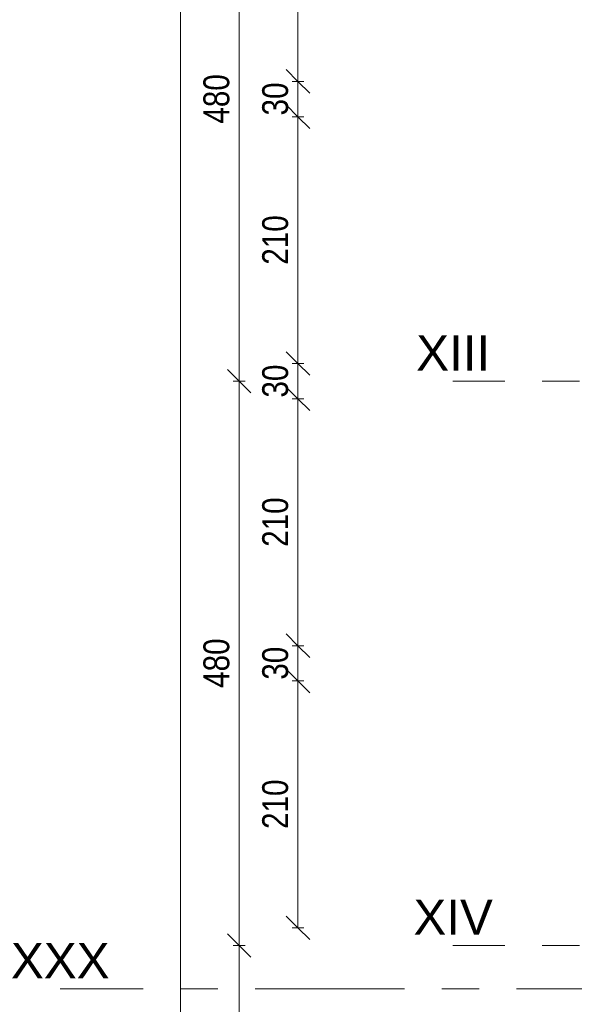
# Model space of a CAD drawing. Header units: centimetres. Extents: x -1743 to 21705, y -8842 to 3590.
# Tile 4 of 45: x -1737 to -1266, y 358 to 1196. Entities that reach past the tile are written whole.
import ezdxf

# ---------------------------------------------------------------- set-up
doc = ezdxf.new("R2010")
doc.units = ezdxf.units.CM
doc.linetypes.add('Oś', pattern=[222.25, 127, -31.75, 31.75, -31.75])
for name, color, linetype, lineweight in [('A-ANNO-DIMS', 211, 'Continuous', 13), ('A-ANNO-DIMS-100', 211, 'Continuous', 13), ('S-GRID', 1, 'Continuous', 13), ('S-GRID-IDEN', 1, 'Continuous', 13)]:
    doc.layers.add(name, color=color, linetype=linetype, lineweight=lineweight)
doc.styles.add('Arial Narrow_2', font='ARIALN.TTF', dxfattribs={"height": 22})
doc.styles.add('Arial_1', font='arial.ttf', dxfattribs={"height": 30})
doc.dimstyles.new('Diagonal_1_100__0_1__1', dxfattribs={"dimscale": 30.48, "dimtxt": 22.515481, "dimasz": 0.656168, "dimexe": 0.164042, "dimexo": 0.0625, "dimgap": 0.065617, "dimtad": 1, "dimdec": 1, "dimrnd": 0.1, "dimdsep": 46, "dimtxsty": 'Arial Narrow_2', "dimblk1": 'OBLIQUE', "dimblk2": 'OBLIQUE', "dimsah": 1, "dimcen": 0.09, "dimazin": 0, "dimtfac": 1, "dimtdec": 4, "dimtix": 1, "dimtmove": 0, "dimatfit": 3, "dimfxl": 0.164042, "dimfxlon": 1, "dimtvp": 1, "dimtolj": 1, "dimtzin": 0, "dimarcsym": 2})

# ---------------------------------------------------------------- blocks, each defined once
blk = doc.blocks.new('Pawilon E_rvt-1-5_piętro III __10_50 m_ - stan istniejący')
at = {"layer": 'S-GRID', "linetype": 'Oś'}
blk.add_line((368.01, 371.33), (-1702.93, 371.33), dxfattribs=at)
at = {"layer": 'S-GRID-IDEN', "insert": (-1702.75, 395.39), "char_height": 30, "width": 82, "attachment_point": 5, "line_spacing_factor": 0.936439, "style": 'Arial_1'}
blk.add_mtext('\\pxqc,t4.23333,8.46667,12.7,16.93333,21.16667,25.4,29.63333,33.86667,38.1,42.33333,46.56667,50.8,55.03333,59.26667,63.5,67.73333,71.96667,76.2,80.43333,84.66667,88.9,93.13333,97.36667,101.6,105.83333,110.06667,114.3,118.53333,122.76667,127,131.23333,135.46667;{XXX}', dxfattribs=at)
blk = doc.blocks.new('DIMBLOCK146-5_piętro III __10_50 m_ - stan istniejący')
at = {"layer": 'A-ANNO-DIMS-100'}
for p, q in [((-1600.57, 2848.33), (-1610.57, 2858.33)), ((-1595.57, 2848.33), (-1605.57, 2848.33)), ((-1600.57, 108.33), (-1600.57, 2848.33)), ((-1600.57, 2848.33), (-1590.57, 2838.33)), ((-1600.57, 2848.33), (-1595.57, 2848.33)), ((-1600.57, 108.33), (-1610.57, 118.33)), ((-1595.57, 108.33), (-1605.57, 108.33)), ((-1600.57, 108.33), (-1590.57, 98.33)), ((-1600.57, 108.33), (-1595.57, 108.33))]:
    blk.add_line(p, q, dxfattribs=at)
at = {"layer": 'A-ANNO-DIMS-100', "color": 0, "insert": (-1631, 1450.45), "char_height": 22, "width": 66.9031, "attachment_point": 1, "rotation": 90, "line_spacing_factor": 0.974696, "style": 'Arial Narrow_2'}
blk.add_mtext('2740', dxfattribs=at)
blk = doc.blocks.new('_Oblique')
at = {"color": 0, "linetype": 'ByBlock', "lineweight": -2}
blk.add_line((-0.5, -0.5), (0.5, 0.5), dxfattribs=at)
blk = doc.blocks.new('DIMBLOCK231-5_piętro III __10_50 m_ - stan istniejący')
at = {"layer": 'A-ANNO-DIMS-100'}
for p, q in [((-1550.57, 408.33), (-1560.57, 418.33)), ((-1545.57, 408.33), (-1555.57, 408.33)), ((-1550.57, 108.33), (-1550.57, 408.33)), ((-1550.57, 408.33), (-1540.57, 398.33)), ((-1550.57, 408.33), (-1545.57, 408.33)), ((-1550.57, 108.33), (-1560.57, 118.33)), ((-1545.57, 108.33), (-1555.57, 108.33)), ((-1550.57, 108.33), (-1540.57, 98.33)), ((-1550.57, 108.33), (-1545.57, 108.33))]:
    blk.add_line(p, q, dxfattribs=at)
at = {"layer": 'A-ANNO-DIMS-100', "color": 0, "insert": (-1581, 237.42), "char_height": 22, "width": 50.1774, "attachment_point": 1, "rotation": 90, "line_spacing_factor": 0.974696, "style": 'Arial Narrow_2'}
blk.add_mtext('300', dxfattribs=at)
blk = doc.blocks.new('DIMBLOCK232-5_piętro III __10_50 m_ - stan istniejący')
at = {"layer": 'A-ANNO-DIMS-100'}
for p, q in [((-1550.57, 888.33), (-1560.57, 898.33)), ((-1545.57, 888.33), (-1555.57, 888.33)), ((-1550.57, 408.33), (-1550.57, 888.33)), ((-1550.57, 888.33), (-1540.57, 878.33)), ((-1550.57, 888.33), (-1545.57, 888.33)), ((-1550.57, 408.33), (-1560.57, 418.33)), ((-1545.57, 408.33), (-1555.57, 408.33)), ((-1550.57, 408.33), (-1540.57, 398.33)), ((-1550.57, 408.33), (-1545.57, 408.33))]:
    blk.add_line(p, q, dxfattribs=at)
at = {"layer": 'A-ANNO-DIMS-100', "color": 0, "insert": (-1581, 627.42), "char_height": 22, "width": 50.1774, "attachment_point": 1, "rotation": 90, "line_spacing_factor": 0.974696, "style": 'Arial Narrow_2'}
blk.add_mtext('480', dxfattribs=at)
blk = doc.blocks.new('DIMBLOCK233-5_piętro III __10_50 m_ - stan istniejący')
at = {"layer": 'A-ANNO-DIMS-100'}
for p, q in [((-1550.57, 1368.33), (-1560.57, 1378.33)), ((-1545.57, 1368.33), (-1555.57, 1368.33)), ((-1550.57, 888.33), (-1550.57, 1368.33)), ((-1550.57, 1368.33), (-1540.57, 1358.33)), ((-1550.57, 1368.33), (-1545.57, 1368.33)), ((-1550.57, 888.33), (-1560.57, 898.33)), ((-1545.57, 888.33), (-1555.57, 888.33)), ((-1550.57, 888.33), (-1540.57, 878.33)), ((-1550.57, 888.33), (-1545.57, 888.33))]:
    blk.add_line(p, q, dxfattribs=at)
at = {"layer": 'A-ANNO-DIMS-100', "color": 0, "insert": (-1581, 1107.42), "char_height": 22, "width": 50.1774, "attachment_point": 1, "rotation": 90, "line_spacing_factor": 0.974696, "style": 'Arial Narrow_2'}
blk.add_mtext('480', dxfattribs=at)
blk = doc.blocks.new('DIMBLOCK245-5_piętro III __10_50 m_ - stan istniejący')
at = {"layer": 'A-ANNO-DIMS-100'}
for p, q in [((-1500.57, 633.33), (-1510.57, 643.33)), ((-1495.57, 633.33), (-1505.57, 633.33)), ((-1500.57, 423.33), (-1500.57, 633.33)), ((-1500.57, 633.33), (-1490.57, 623.33)), ((-1500.57, 633.33), (-1495.57, 633.33)), ((-1500.57, 423.33), (-1510.57, 433.33)), ((-1495.57, 423.33), (-1505.57, 423.33)), ((-1500.57, 423.33), (-1490.57, 413.33)), ((-1500.57, 423.33), (-1495.57, 423.33))]:
    blk.add_line(p, q, dxfattribs=at)
at = {"layer": 'A-ANNO-DIMS-100', "color": 0, "insert": (-1531, 507.42), "char_height": 22, "width": 50.1774, "attachment_point": 1, "rotation": 90, "line_spacing_factor": 0.974696, "style": 'Arial Narrow_2'}
blk.add_mtext('210', dxfattribs=at)
blk = doc.blocks.new('DIMBLOCK246-5_piętro III __10_50 m_ - stan istniejący')
at = {"layer": 'A-ANNO-DIMS-100'}
for p, q in [((-1500.57, 663.33), (-1510.57, 673.33)), ((-1495.57, 663.33), (-1505.57, 663.33)), ((-1500.57, 633.33), (-1500.57, 663.33)), ((-1500.57, 663.33), (-1490.57, 653.33)), ((-1500.57, 663.33), (-1495.57, 663.33)), ((-1500.57, 633.33), (-1510.57, 643.33)), ((-1495.57, 633.33), (-1505.57, 633.33)), ((-1500.57, 633.33), (-1490.57, 623.33)), ((-1500.57, 633.33), (-1495.57, 633.33))]:
    blk.add_line(p, q, dxfattribs=at)
at = {"layer": 'A-ANNO-DIMS-100', "color": 0, "insert": (-1531, 634.39), "char_height": 22, "width": 33.4516, "attachment_point": 1, "rotation": 90, "line_spacing_factor": 0.974696, "style": 'Arial Narrow_2'}
blk.add_mtext('30', dxfattribs=at)
blk = doc.blocks.new('DIMBLOCK247-5_piętro III __10_50 m_ - stan istniejący')
at = {"layer": 'A-ANNO-DIMS-100'}
for p, q in [((-1500.57, 873.33), (-1510.57, 883.33)), ((-1495.57, 873.33), (-1505.57, 873.33)), ((-1500.57, 663.33), (-1500.57, 873.33)), ((-1500.57, 873.33), (-1490.57, 863.33)), ((-1500.57, 873.33), (-1495.57, 873.33)), ((-1500.57, 663.33), (-1510.57, 673.33)), ((-1495.57, 663.33), (-1505.57, 663.33)), ((-1500.57, 663.33), (-1490.57, 653.33)), ((-1500.57, 663.33), (-1495.57, 663.33))]:
    blk.add_line(p, q, dxfattribs=at)
at = {"layer": 'A-ANNO-DIMS-100', "color": 0, "insert": (-1531, 747.42), "char_height": 22, "width": 50.1774, "attachment_point": 1, "rotation": 90, "line_spacing_factor": 0.974696, "style": 'Arial Narrow_2'}
blk.add_mtext('210', dxfattribs=at)
blk = doc.blocks.new('DIMBLOCK248-5_piętro III __10_50 m_ - stan istniejący')
at = {"layer": 'A-ANNO-DIMS-100'}
for p, q in [((-1500.57, 903.33), (-1510.57, 913.33)), ((-1495.57, 903.33), (-1505.57, 903.33)), ((-1500.57, 873.33), (-1500.57, 903.33)), ((-1500.57, 903.33), (-1490.57, 893.33)), ((-1500.57, 903.33), (-1495.57, 903.33)), ((-1500.57, 873.33), (-1510.57, 883.33)), ((-1495.57, 873.33), (-1505.57, 873.33)), ((-1500.57, 873.33), (-1490.57, 863.33)), ((-1500.57, 873.33), (-1495.57, 873.33))]:
    blk.add_line(p, q, dxfattribs=at)
at = {"layer": 'A-ANNO-DIMS-100', "color": 0, "insert": (-1531, 874.39), "char_height": 22, "width": 33.4516, "attachment_point": 1, "rotation": 90, "line_spacing_factor": 0.974696, "style": 'Arial Narrow_2'}
blk.add_mtext('30', dxfattribs=at)
blk = doc.blocks.new('DIMBLOCK249-5_piętro III __10_50 m_ - stan istniejący')
at = {"layer": 'A-ANNO-DIMS-100'}
for p, q in [((-1500.57, 1113.33), (-1510.57, 1123.33)), ((-1495.57, 1113.33), (-1505.57, 1113.33)), ((-1500.57, 903.33), (-1500.57, 1113.33)), ((-1500.57, 1113.33), (-1490.57, 1103.33)), ((-1500.57, 1113.33), (-1495.57, 1113.33)), ((-1500.57, 903.33), (-1510.57, 913.33)), ((-1495.57, 903.33), (-1505.57, 903.33)), ((-1500.57, 903.33), (-1490.57, 893.33)), ((-1500.57, 903.33), (-1495.57, 903.33))]:
    blk.add_line(p, q, dxfattribs=at)
at = {"layer": 'A-ANNO-DIMS-100', "color": 0, "insert": (-1531, 987.42), "char_height": 22, "width": 50.1774, "attachment_point": 1, "rotation": 90, "line_spacing_factor": 0.974696, "style": 'Arial Narrow_2'}
blk.add_mtext('210', dxfattribs=at)
blk = doc.blocks.new('DIMBLOCK250-5_piętro III __10_50 m_ - stan istniejący')
at = {"layer": 'A-ANNO-DIMS-100'}
for p, q in [((-1500.57, 1143.33), (-1510.57, 1153.33)), ((-1495.57, 1143.33), (-1505.57, 1143.33)), ((-1500.57, 1113.33), (-1500.57, 1143.33)), ((-1500.57, 1143.33), (-1490.57, 1133.33)), ((-1500.57, 1143.33), (-1495.57, 1143.33)), ((-1500.57, 1113.33), (-1510.57, 1123.33)), ((-1495.57, 1113.33), (-1505.57, 1113.33)), ((-1500.57, 1113.33), (-1490.57, 1103.33)), ((-1500.57, 1113.33), (-1495.57, 1113.33))]:
    blk.add_line(p, q, dxfattribs=at)
at = {"layer": 'A-ANNO-DIMS-100', "color": 0, "insert": (-1531, 1114.39), "char_height": 22, "width": 33.4516, "attachment_point": 1, "rotation": 90, "line_spacing_factor": 0.974696, "style": 'Arial Narrow_2'}
blk.add_mtext('30', dxfattribs=at)
blk = doc.blocks.new('DIMBLOCK251-5_piętro III __10_50 m_ - stan istniejący')
at = {"layer": 'A-ANNO-DIMS-100'}
for p, q in [((-1500.57, 1353.33), (-1510.57, 1363.33)), ((-1495.57, 1353.33), (-1505.57, 1353.33)), ((-1500.57, 1143.33), (-1500.57, 1353.33)), ((-1500.57, 1353.33), (-1490.57, 1343.33)), ((-1500.57, 1353.33), (-1495.57, 1353.33)), ((-1500.57, 1143.33), (-1510.57, 1153.33)), ((-1495.57, 1143.33), (-1505.57, 1143.33)), ((-1500.57, 1143.33), (-1490.57, 1133.33)), ((-1500.57, 1143.33), (-1495.57, 1143.33))]:
    blk.add_line(p, q, dxfattribs=at)
at = {"layer": 'A-ANNO-DIMS-100', "color": 0, "insert": (-1531, 1227.42), "char_height": 22, "width": 50.1774, "attachment_point": 1, "rotation": 90, "line_spacing_factor": 0.974696, "style": 'Arial Narrow_2'}
blk.add_mtext('210', dxfattribs=at)

msp = doc.modelspace()

# ---------------------------------------------------------------- linework, layer by layer
at = {"layer": 'S-GRID', "linetype": 'Oś'}
for p, q in [((1342.46, 888.33), (-1368.76, 888.33)), ((1342.46, 408.33), (-1368.76, 408.33))]:
    msp.add_line(p, q, dxfattribs=at)

# ---------------------------------------------------------------- block references
at = {"lineweight": 5}
msp.add_blockref('Pawilon E_rvt-1-5_piętro III __10_50 m_ - stan istniejący', (0, 0), dxfattribs=at)

# ---------------------------------------------------------------- texts
at = {"layer": 'S-GRID-IDEN', "char_height": 30, "attachment_point": 5, "line_spacing_factor": 0.936439, "style": 'Arial_1'}
for s, insert, width in [('\\pxqc,t4.23333,8.46667,12.7,16.93333,21.16667,25.4,29.63333,33.86667,38.1,42.33333,46.56667,50.8,55.03333,59.26667,63.5,67.73333,71.96667,76.2,80.43333,84.66667,88.9,93.13333,97.36667,101.6,105.83333,110.06667,114.3,118.53333,122.76667,127,131.23333,135.46667;{XIII}', (-1368.59, 912.39), 63.5), ('\\pxqc,t4.23333,8.46667,12.7,16.93333,21.16667,25.4,29.63333,33.86667,38.1,42.33333,46.56667,50.8,55.03333,59.26667,63.5,67.73333,71.96667,76.2,80.43333,84.66667,88.9,93.13333,97.36667,101.6,105.83333,110.06667,114.3,118.53333,122.76667,127,131.23333,135.46667;{XIV}', (-1368.59, 432.39), 68.1)]:
    msp.add_mtext(s, dxfattribs=dict(at, insert=insert, width=width))

# ---------------------------------------------------------------- dimensions: what is measured, and where the dimension line sits
at = {"layer": 'A-ANNO-DIMS'}
for base, p1, p2, override, picture, middle in [((-1600.57, 2848.33), (-1595.57, 108.33), (-1595.57, 2848.33), {"dimpost": '<>', "dimfxl": 2740}, 'DIMBLOCK146-5_piętro III __10_50 m_ - stan istniejący', (-1613.8, 1478.33)), ((-1550.57, 1368.33), (-1545.57, 888.33), (-1545.57, 1368.33), {"dimpost": '<>', "dimfxl": 480}, 'DIMBLOCK233-5_piętro III __10_50 m_ - stan istniejący', (-1563.8, 1128.33)), ((-1500.57, 1353.33), (-1495.57, 1143.33), (-1495.57, 1353.33), {"dimpost": '<>', "dimfxl": 210}, 'DIMBLOCK251-5_piętro III __10_50 m_ - stan istniejący', (-1513.8, 1248.33)), ((-1500.57, 1143.33), (-1495.57, 1113.33), (-1495.57, 1143.33), {"dimpost": '<>', "dimfxl": 30}, 'DIMBLOCK250-5_piętro III __10_50 m_ - stan istniejący', (-1513.8, 1128.33)), ((-1500.57, 1113.33), (-1495.57, 903.33), (-1495.57, 1113.33), {"dimpost": '<>', "dimfxl": 210}, 'DIMBLOCK249-5_piętro III __10_50 m_ - stan istniejący', (-1513.8, 1008.33)), ((-1500.57, 903.33), (-1495.57, 873.33), (-1495.57, 903.33), {"dimpost": '<>', "dimfxl": 30}, 'DIMBLOCK248-5_piętro III __10_50 m_ - stan istniejący', (-1513.8, 888.33)), ((-1550.57, 888.33), (-1545.57, 408.33), (-1545.57, 888.33), {"dimpost": '<>', "dimfxl": 480}, 'DIMBLOCK232-5_piętro III __10_50 m_ - stan istniejący', (-1563.8, 648.33)), ((-1500.57, 873.33), (-1495.57, 663.33), (-1495.57, 873.33), {"dimpost": '<>', "dimfxl": 210}, 'DIMBLOCK247-5_piętro III __10_50 m_ - stan istniejący', (-1513.8, 768.33)), ((-1500.57, 663.33), (-1495.57, 633.33), (-1495.57, 663.33), {"dimpost": '<>', "dimfxl": 30}, 'DIMBLOCK246-5_piętro III __10_50 m_ - stan istniejący', (-1513.8, 648.33)), ((-1500.57, 633.33), (-1495.57, 423.33), (-1495.57, 633.33), {"dimpost": '<>', "dimfxl": 210}, 'DIMBLOCK245-5_piętro III __10_50 m_ - stan istniejący', (-1513.8, 528.33)), ((-1550.57, 408.33), (-1545.57, 108.33), (-1545.57, 408.33), {"dimpost": '<>', "dimfxl": 300}, 'DIMBLOCK231-5_piętro III __10_50 m_ - stan istniejący', (-1563.8, 258.33))]:
    dim = msp.add_linear_dim(base=base, p1=p1, p2=p2, angle=90, dimstyle='Diagonal_1_100__0_1__1', override=override, dxfattribs=at)
    dim.commit()
    dim.dimension.update_dxf_attribs({"geometry": picture, "text_midpoint": middle})

doc.saveas('drawing.dxf')
